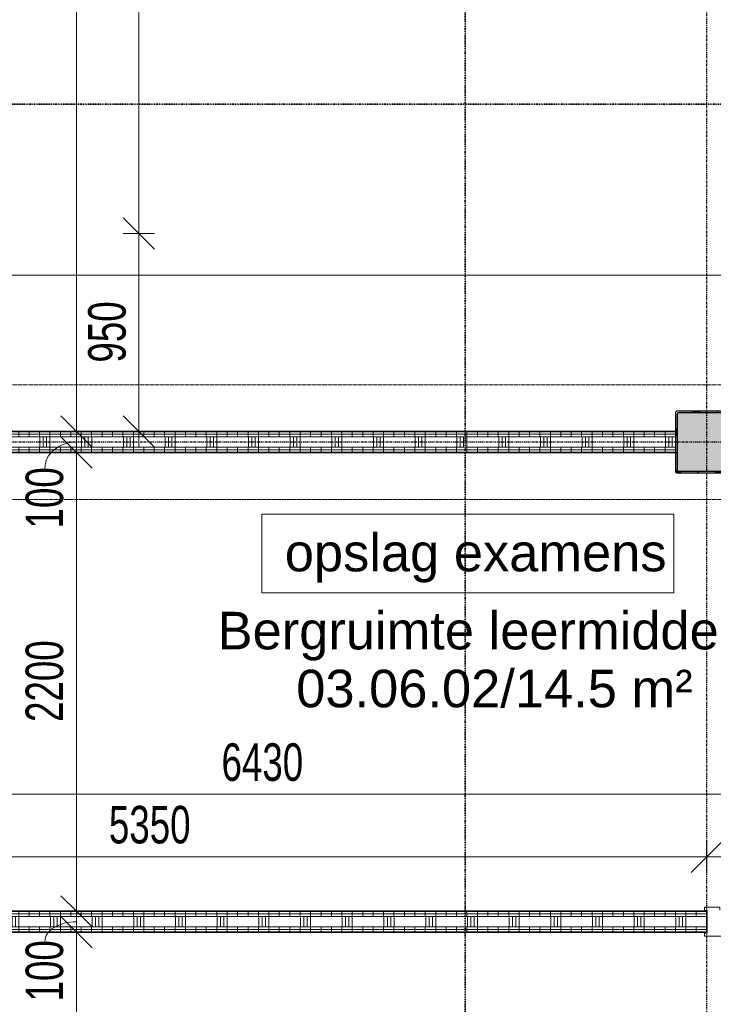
# Model space of a CAD drawing. Header units: millimetres. Extents: x -80560 to 110805, y -11020 to 52719.
# Tile 18 of 145: x 42400 to 45726, y 19904 to 24625. Entities that reach past the tile are written whole.
import ezdxf

# ---------------------------------------------------------------- set-up
doc = ezdxf.new("R2010")
doc.units = ezdxf.units.MM
for name, pattern in [('CENTER2', [20, 8, -4, 4, -4]), ('DASHDOT2', [8, 4, -2, 0, -2]), ('DASHED2', [6, 4, -2]), ('DASHED2-1', [3, 2, -1])]:
    doc.linetypes.add(name, pattern=pattern)
for name, color, linetype, lineweight in [('A-ANNO-DIMS', 211, 'Continuous', 9), ('A-ANNO-DIMS-100', 211, 'Continuous', 9), ('A-AREA-IDEN', 2, 'Continuous', 9), ('A-DETL-HDLN', 90, 'DASHED2', 18), ('A-FLOR-OVHD', 1, 'DASHED2-1', 18), ('A-GLAZ', 151, 'Continuous', 18), ('A-WALL', 113, 'Continuous', 35), ('A-WALL-PATT', 111, 'Continuous', 35), ('G-ANNO-SYMB', 111, 'Continuous', 9), ('G-ANNO-TEXT', 231, 'Continuous', 9), ('I-WALL', 2, 'Continuous', 18), ('S-COLS', 52, 'Continuous', 18), ('S-GRID', 1, 'Continuous', 9)]:
    doc.layers.add(name, color=color, linetype=linetype, lineweight=lineweight)
doc.styles.add('Arial', font='arial.ttf', dxfattribs={"height": 180})
doc.styles.add('Arial_5', font='arial.ttf', dxfattribs={"width": 0.7, "height": 180})
doc.dimstyles.new('n3o_1_8', dxfattribs={"dimscale": 304.8, "dimtxt": 183.646692, "dimasz": 0.492126, "dimexe": 0.246063, "dimexo": 0.0625, "dimgap": 0.032808, "dimtad": 1, "dimdec": 0, "dimdsep": 46, "dimtxsty": 'Arial_5', "dimblk1": 'OBLIQUE', "dimblk2": 'OBLIQUE', "dimsah": 1, "dimcen": 0.09, "dimdle": 0.246063, "dimazin": 0, "dimtfac": 1, "dimtdec": 4, "dimtix": 1, "dimtmove": 0, "dimatfit": 3, "dimfxl": 0.246063, "dimfxlon": 1, "dimtvp": 1, "dimtolj": 1, "dimtzin": 0, "dimarcsym": 2})
doc.dimstyles.new('n3o_1_8_1', dxfattribs={"dimscale": 304.8, "dimtxt": 183.646692, "dimasz": 0.492126, "dimexe": 0.246063, "dimexo": 0.0625, "dimgap": 0.032808, "dimtad": 1, "dimdec": 0, "dimdsep": 46, "dimtxsty": 'Arial_5', "dimblk1": 'OBLIQUE', "dimblk2": 'OBLIQUE', "dimsah": 1, "dimcen": 0.09, "dimdle": 0.246063, "dimazin": 0, "dimtfac": 1, "dimtdec": 4, "dimtix": 1, "dimtmove": 1, "dimatfit": 3, "dimfxl": 0.246063, "dimfxlon": 1, "dimtvp": 1, "dimtolj": 1, "dimtzin": 0, "dimarcsym": 2})
doc.dimstyles.new('n3o_1_8_3', dxfattribs={"dimscale": 304.8, "dimtxt": 183.646692, "dimasz": 0.492126, "dimexe": 0.246063, "dimexo": 0.0625, "dimgap": 0.032808, "dimtad": 1, "dimdec": 0, "dimdsep": 46, "dimtxsty": 'Arial_5', "dimblk1": 'OBLIQUE', "dimblk2": 'OBLIQUE', "dimsah": 1, "dimcen": 0.09, "dimdle": 0.246063, "dimazin": 0, "dimtfac": 1, "dimtdec": 4, "dimtix": 1, "dimtmove": 0, "dimatfit": 3, "dimfxl": 0.246063, "dimfxlon": 1, "dimtvp": 1, "dimtolj": 1, "dimtzin": 0, "dimarcsym": 2})
pattern_1 = [(270, (43744.82, 22650), (50, -2e-13), [])]
pattern_2 = [(270, (43794.82, 20350), (50, -2e-13), [])]

# ---------------------------------------------------------------- blocks, each defined once
blk = doc.blocks.new('NLRS_28_SCO_UN_staalkolom koker betongevuld_gen_CGA - kolom A-1163519-DO_03 derde verdieping')
at = {"layer": 'S-COLS', "lineweight": 5}
h = blk.add_hatch(dxfattribs=at)
h.set_pattern_fill('FP_151', color=256, style=0, pattern_type=2)
h.set_pattern_definition([(45, (-20800, -22600), (-99.99975, 99.99975), []), (45, (-20715, -22600), (-99.99975, 99.99975), []), (45, (-20710, -22600), (-99.99975, 99.99975), []), (45, (-20705, -22600), (-99.99975, 99.99975), []), (45, (-20700, -22600), (-99.99975, 99.99975), []), (45, (-20695, -22600), (-99.99975, 99.99975), []), (45, (-20690, -22600), (-99.99975, 99.99975), []), (45, (-20685, -22600), (-99.99975, 99.99975), [])])
h.paths.add_polyline_path([(138, -150), (146.5, -146.5), (150, -138), (150, 138), (146.5, 146.5), (138, 150), (-138, 150), (-146.5, 146.5), (-150, 138), (-150, -138), (-146.5, -146.5), (-138, -150)], flags=0)
h.paths.add_polyline_path([(-134, -142), (-139.7, -139.7), (-142, -134), (-142, 134), (-139.7, 139.7), (-134, 142), (134, 142), (139.7, 139.7), (142, 134), (142, -134), (139.7, -139.7), (134, -142)], flags=0)
at = {"layer": 'S-COLS', "lineweight": 9}
blk.add_hatch(color=256, dxfattribs=at).paths.add_polyline_path([(134, -142), (139.7, -139.7), (142, -134), (142, 134), (139.7, 139.7), (134, 142), (-134, 142), (-139.7, 139.7), (-142, 134), (-142, -134), (-139.7, -139.7), (-134, -142)], flags=0)
at = {"layer": 'S-COLS'}
for p, q in [((138, 150), (-138, 150)), ((-134, 142), (134, 142)), ((-150, 138), (-150, -138)), ((-142, -134), (-142, 134)), ((142, 134), (142, -134)), ((150, -138), (150, 138)), ((-138, -150), (138, -150)), ((134, -142), (-134, -142))]:
    blk.add_line(p, q, dxfattribs=at)
at = {"layer": 'S-COLS', "lineweight": 35}
for p, q in [((134, 142), (-134, 142)), ((-142, 134), (-142, -134)), ((142, -134), (142, 134)), ((-134, -142), (134, -142))]:
    blk.add_line(p, q, dxfattribs=at)
at = {"layer": 'S-COLS'}
for centre, radius, start, end in [((-138, 138), 12, 90, 180), ((-134, 134), 8, 90, 180), ((134, 134), 8, 0, 90), ((138, 138), 12, 0, 90), ((-138, -138), 12, 180, 270), ((-134, -134), 8, 180, 270), ((134, -134), 8, 270, 0), ((138, -138), 12, 270, 360)]:
    blk.add_arc(centre, radius, start, end, dxfattribs=at)
at = {"layer": 'S-COLS', "lineweight": 35}
for centre, start, end in [((-134, 134), 90, 180), ((134, 134), 360, 90), ((-134, -134), 180, 270), ((134, -134), 270, 360)]:
    blk.add_arc(centre, 8, start, end, dxfattribs=at)
blk = doc.blocks.new('19112_SW_LeonardoCollege_R2020_rvt-1-DO_03 derde verdieping')
at = {"color": 250, "lineweight": 9}
blk.add_blockref('NLRS_28_SCO_UN_staalkolom koker betongevuld_gen_CGA - kolom A-1163519-DO_03 derde verdieping', (20800, 22600), dxfattribs=at)
blk = doc.blocks.new('32_n3o_deur_enkel - 90x139_17_K_930_2410x1080_zs-32843764-DO_03 derde verdieping')
at = {"layer": 'A-GLAZ'}
for p, q in [((-467, 69.5), (-540, 69.5)), ((-540, 69.5), (-540, 54.5)), ((-540, 54.5), (-528, 54.5)), ((-528, 54.5), (-528, -54.5)), ((-467, 55.5), (-467, 69.5)), ((540, 69.5), (467, 69.5)), ((467, 69.5), (467, 55.5)), ((528, -54.5), (528, 54.5)), ((528, 54.5), (540, 54.5)), ((540, 54.5), (540, 69.5)), ((-450, -69.5), (-450, 15.5)), ((450, 15.5), (450, -69.5)), ((-528, -54.5), (-540, -54.5)), ((-540, -54.5), (-540, -69.5)), ((-540, -69.5), (-450, -69.5)), ((450, -69.5), (540, -69.5)), ((540, -54.5), (528, -54.5)), ((540, -69.5), (540, -54.5))]:
    blk.add_line(p, q, dxfattribs=at)
blk = doc.blocks.new('DIMBLOCK18-DO_03 derde verdieping')
at = {"layer": 'A-ANNO-DIMS-100'}
for p, q in [((42671.7, 28550), (42596.7, 28625)), ((42746.7, 28550), (42596.7, 28550)), ((42671.7, 28550), (42671.7, 22650)), ((42671.7, 28550), (42746.7, 28475)), ((42671.7, 28550), (42746.7, 28550)), ((42671.7, 22650), (42596.7, 22725)), ((42746.7, 22650), (42596.7, 22650)), ((42671.7, 22650), (42746.7, 22575)), ((42671.7, 22650), (42746.7, 22650))]:
    blk.add_line(p, q, dxfattribs=at)
at = {"layer": 'A-ANNO-DIMS-100', "color": 0, "insert": (42428, 25407.9), "char_height": 180, "width": 461.094, "attachment_point": 1, "rotation": 90, "line_spacing_factor": 0.941778, "style": 'Arial_5'}
blk.add_mtext('5900', dxfattribs=at)
blk = doc.blocks.new('_Oblique')
at = {"color": 0, "linetype": 'ByBlock', "lineweight": -2}
blk.add_line((-0.5, -0.5), (0.5, 0.5), dxfattribs=at)
blk = doc.blocks.new('DIMBLOCK19-DO_03 derde verdieping')
at = {"layer": 'A-ANNO-DIMS-100'}
for p, q in [((42671.7, 22650), (42596.7, 22725)), ((42746.7, 22650), (42596.7, 22650)), ((42671.7, 22550), (42596.7, 22625)), ((42671.7, 22650), (42671.7, 22550)), ((42671.7, 22650), (42746.7, 22575)), ((42671.7, 22650), (42746.7, 22650)), ((42746.7, 22550), (42596.7, 22550)), ((42671.7, 22550), (42746.7, 22475)), ((42671.7, 22550), (42746.7, 22550))]:
    blk.add_line(p, q, dxfattribs=at)
blk.add_ellipse((42671.7, 22473.8), major_axis=(151.3, 0), ratio=0.83415, start_param=1.570796, end_param=3.141593, dxfattribs=at)
at = {"layer": 'A-ANNO-DIMS-100', "color": 0, "insert": (42428, 22185.6), "char_height": 180, "width": 345.821, "attachment_point": 1, "rotation": 90, "line_spacing_factor": 0.941778, "style": 'Arial_5'}
blk.add_mtext('100', dxfattribs=at)
blk = doc.blocks.new('DIMBLOCK20-DO_03 derde verdieping')
at = {"layer": 'A-ANNO-DIMS-100'}
for p, q in [((42671.7, 22550), (42596.7, 22625)), ((42746.7, 22550), (42596.7, 22550)), ((42671.7, 22550), (42671.7, 20350)), ((42671.7, 22550), (42746.7, 22475)), ((42671.7, 22550), (42746.7, 22550)), ((42671.7, 20350), (42596.7, 20425)), ((42746.7, 20350), (42596.7, 20350)), ((42671.7, 20350), (42746.7, 20275)), ((42671.7, 20350), (42746.7, 20350))]:
    blk.add_line(p, q, dxfattribs=at)
at = {"layer": 'A-ANNO-DIMS-100', "color": 0, "insert": (42428, 21257.9), "char_height": 180, "width": 461.094, "attachment_point": 1, "rotation": 90, "line_spacing_factor": 0.941778, "style": 'Arial_5'}
blk.add_mtext('2200', dxfattribs=at)
blk = doc.blocks.new('DIMBLOCK21-DO_03 derde verdieping')
at = {"layer": 'A-ANNO-DIMS-100'}
for p, q in [((42671.7, 20350), (42596.7, 20425)), ((42746.7, 20350), (42596.7, 20350)), ((42671.7, 20350), (42671.7, 20250)), ((42671.7, 20350), (42746.7, 20275)), ((42671.7, 20350), (42746.7, 20350)), ((42671.7, 20250), (42596.7, 20325)), ((42746.7, 20250), (42596.7, 20250)), ((42671.7, 20250), (42746.7, 20175)), ((42671.7, 20250), (42746.7, 20250))]:
    blk.add_line(p, q, dxfattribs=at)
blk.add_ellipse((42671.7, 20206.1), major_axis=(151.3, 0), ratio=0.620945, start_param=1.570796, end_param=3.141593, dxfattribs=at)
at = {"layer": 'A-ANNO-DIMS-100', "color": 0, "insert": (42428, 19917.9), "char_height": 180, "width": 345.821, "attachment_point": 1, "rotation": 90, "line_spacing_factor": 0.941778, "style": 'Arial_5'}
blk.add_mtext('100', dxfattribs=at)
blk = doc.blocks.new('DIMBLOCK22-DO_03 derde verdieping')
at = {"layer": 'A-ANNO-DIMS-100'}
for p, q in [((42671.7, 20250), (42596.7, 20325)), ((42746.7, 20250), (42596.7, 20250)), ((42671.7, 20250), (42671.7, 18150)), ((42671.7, 20250), (42746.7, 20175)), ((42671.7, 20250), (42746.7, 20250)), ((42671.7, 18150), (42596.7, 18225)), ((42746.7, 18150), (42596.7, 18150)), ((42671.7, 18150), (42746.7, 18075)), ((42671.7, 18150), (42746.7, 18150))]:
    blk.add_line(p, q, dxfattribs=at)
at = {"layer": 'A-ANNO-DIMS-100', "color": 0, "insert": (42428, 19007.9), "char_height": 180, "width": 461.094, "attachment_point": 1, "rotation": 90, "line_spacing_factor": 0.941778, "style": 'Arial_5'}
blk.add_mtext('2100', dxfattribs=at)
blk = doc.blocks.new('DIMBLOCK482-DO_03 derde verdieping')
at = {"layer": 'A-ANNO-DIMS-100'}
for p, q in [((40344.8, 20911.9), (40419.8, 20986.9)), ((40344.8, 20986.9), (40344.8, 20836.9)), ((40344.8, 20911.9), (40344.8, 20986.9)), ((46774.8, 20911.9), (46849.8, 20986.9)), ((46774.8, 20986.9), (46774.8, 20836.9)), ((46774.8, 20911.9), (46774.8, 20986.9)), ((40269.8, 20911.9), (46774.8, 20911.9)), ((40344.8, 20911.9), (40269.8, 20836.9)), ((46774.8, 20911.9), (46699.8, 20836.9))]:
    blk.add_line(p, q, dxfattribs=at)
at = {"layer": 'A-ANNO-DIMS-100', "color": 0, "insert": (43367.7, 21155.6), "char_height": 180, "width": 461.094, "attachment_point": 1, "line_spacing_factor": 0.941778, "style": 'Arial_5'}
blk.add_mtext('6430', dxfattribs=at)
blk = doc.blocks.new('DIMBLOCK485-DO_03 derde verdieping')
at = {"layer": 'A-ANNO-DIMS-100'}
for p, q in [((40344.8, 20611.9), (40419.8, 20686.9)), ((40344.8, 20686.9), (40344.8, 20536.9)), ((40344.8, 20611.9), (40344.8, 20686.9)), ((45694.8, 20611.9), (45769.8, 20686.9)), ((45694.8, 20536.9), (45694.8, 20686.9)), ((40269.8, 20611.9), (45694.8, 20611.9)), ((40344.8, 20611.9), (40269.8, 20536.9)), ((45694.8, 20611.9), (45619.8, 20536.9)), ((45694.8, 20611.9), (45694.8, 20536.9))]:
    blk.add_line(p, q, dxfattribs=at)
at = {"layer": 'A-ANNO-DIMS-100', "color": 0, "insert": (42827.7, 20855.6), "char_height": 180, "width": 461.094, "attachment_point": 1, "line_spacing_factor": 0.941778, "style": 'Arial_5'}
blk.add_mtext('5350', dxfattribs=at)
blk = doc.blocks.new('DIMBLOCK486-DO_03 derde verdieping')
at = {"layer": 'A-ANNO-DIMS-100'}
for p, q in [((45694.8, 20611.9), (45769.8, 20686.9)), ((45694.8, 20536.9), (45694.8, 20686.9)), ((46754.8, 20611.9), (46829.8, 20686.9)), ((46754.8, 20536.9), (46754.8, 20686.9)), ((45694.8, 20611.9), (45619.8, 20536.9)), ((45694.8, 20611.9), (46754.8, 20611.9)), ((45694.8, 20611.9), (45694.8, 20536.9)), ((46754.8, 20611.9), (46679.8, 20536.9)), ((46754.8, 20611.9), (46754.8, 20536.9))]:
    blk.add_line(p, q, dxfattribs=at)
at = {"layer": 'A-ANNO-DIMS-100', "color": 0, "insert": (46032.7, 20855.6), "char_height": 180, "width": 461.094, "attachment_point": 1, "line_spacing_factor": 0.941778, "style": 'Arial_5'}
blk.add_mtext('1060', dxfattribs=at)
blk = doc.blocks.new('DIMBLOCK498-DO_03 derde verdieping')
at = {"layer": 'A-ANNO-DIMS-100'}
for p, q in [((42971.7, 26640), (42896.7, 26715)), ((43046.7, 26640), (42896.7, 26640)), ((42971.7, 26640), (42971.7, 23600)), ((42971.7, 26640), (43046.7, 26565)), ((42971.7, 26640), (43046.7, 26640)), ((42971.7, 23600), (42896.7, 23675)), ((43046.7, 23600), (42896.7, 23600)), ((42971.7, 23600), (43046.7, 23525)), ((42971.7, 23600), (43046.7, 23600))]:
    blk.add_line(p, q, dxfattribs=at)
at = {"layer": 'A-ANNO-DIMS-100', "color": 0, "insert": (42728, 24927.9), "char_height": 180, "width": 461.094, "attachment_point": 1, "rotation": 90, "line_spacing_factor": 0.941778, "style": 'Arial_5'}
blk.add_mtext('3040', dxfattribs=at)
blk = doc.blocks.new('DIMBLOCK499-DO_03 derde verdieping')
at = {"layer": 'A-ANNO-DIMS-100'}
for p, q in [((42971.7, 23600), (42896.7, 23675)), ((43046.7, 23600), (42896.7, 23600)), ((42971.7, 23600), (42971.7, 22575)), ((42971.7, 23600), (43046.7, 23525)), ((42971.7, 23600), (43046.7, 23600)), ((42971.7, 22650), (42896.7, 22725)), ((43046.7, 22650), (42896.7, 22650)), ((42971.7, 22650), (43046.7, 22575)), ((42971.7, 22650), (43046.7, 22650))]:
    blk.add_line(p, q, dxfattribs=at)
at = {"layer": 'A-ANNO-DIMS-100', "color": 0, "insert": (42728, 22980.9), "char_height": 180, "width": 345.821, "attachment_point": 1, "rotation": 90, "line_spacing_factor": 0.941778, "style": 'Arial_5'}
blk.add_mtext('950', dxfattribs=at)

msp = doc.modelspace()

# ---------------------------------------------------------------- hatches: boundary and pattern name
at = {"layer": 'A-WALL-PATT', "lineweight": 18}
h = msp.add_hatch(dxfattribs=at)
h.set_pattern_fill('FP_26', color=256, angle=-270, style=0, pattern_type=2)
h.set_pattern_definition(pattern_1)
h.paths.add_polyline_path([(47157.3, 22637.5), (47157.3, 22650), (45844.8, 22650), (45844.8, 22637.5), (46581.3, 22637.5)], flags=0)
h.paths.add_polyline_path([(45456.3, 22637.5), (45544.8, 22637.5), (45544.8, 22650), (40244.8, 22650), (40244.8, 22637.5), (45406.6, 22637.5)], flags=0)
h = msp.add_hatch(dxfattribs=at)
h.set_pattern_fill('FP_26', color=256, angle=-270, style=0, pattern_type=2)
h.set_pattern_definition(pattern_1)
h.paths.add_polyline_path([(47157.3, 22625), (47157.3, 22637.5), (45844.8, 22637.5), (45844.8, 22625), (46581.3, 22625)], flags=0)
h.paths.add_polyline_path([(45443.8, 22625), (45544.8, 22625), (45544.8, 22637.5), (40269.8, 22637.5), (40269.8, 22625), (45406.6, 22625)], flags=0)
h = msp.add_hatch(dxfattribs=at)
h.set_pattern_fill('FP_27', color=256, angle=-270, style=0, pattern_type=2)
h.set_pattern_definition([(270, (43744.82, 22650), (200, -7e-13), []), (270, (43728.82, 22650), (200, -7e-13), []), (270, (43712.82, 22650), (200, -7e-13), []), (270, (43696.82, 22650), (200, -7e-13), [])])
h.paths.add_polyline_path([(47168.7, 22575), (47232.3, 22575), (47232.3, 22625), (45844.8, 22625), (45844.8, 22575), (46875, 22575)], flags=0)
h.paths.add_polyline_path([(45406.6, 22575), (45544.8, 22575), (45544.8, 22625), (40269.8, 22625), (40269.8, 22575), (44231.9, 22575)], flags=0)
h = msp.add_hatch(dxfattribs=at)
h.set_pattern_fill('FP_26', color=256, angle=-270, style=0, pattern_type=2)
h.set_pattern_definition(pattern_1)
h.paths.add_polyline_path([(47219.8, 22562.5), (47244.8, 22562.5), (47244.8, 22575), (47219.8, 22575)], flags=0)
h.paths.add_polyline_path([(45994, 22562.5), (46799.8, 22562.5), (46799.8, 22575), (45844.8, 22575), (45844.8, 22562.5)], flags=0)
h.paths.add_polyline_path([(47169.8, 22562.5), (47168.7, 22575), (46849.8, 22575), (46849.8, 22562.5), (47168.7, 22562.5)], flags=0)
h.paths.add_polyline_path([(44231.9, 22562.5), (45544.8, 22562.5), (45544.8, 22575), (40319.8, 22575), (40319.8, 22562.5), (41882.6, 22562.5)], flags=0)
h = msp.add_hatch(dxfattribs=at)
h.set_pattern_fill('FP_26', color=256, angle=-270, style=0, pattern_type=2)
h.set_pattern_definition(pattern_1)
h.paths.add_polyline_path([(46874.8, 22550), (47157.3, 22550), (47157.3, 22562.5), (46862.3, 22562.5), (46862.3, 22550)], flags=0)
h.paths.add_polyline_path([(47244.8, 22550), (47244.8, 22562.5), (47232.3, 22562.5), (47232.3, 22550)], flags=0)
h.paths.add_polyline_path([(46581.3, 22550), (46787.3, 22550), (46787.3, 22562.5), (45844.8, 22562.5), (45844.8, 22550), (45994, 22550)], flags=0)
h.paths.add_polyline_path([(45544.8, 22550), (45544.8, 22562.5), (40332.3, 22562.5), (40332.3, 22550), (45406.6, 22550)], flags=0)
h = msp.add_hatch(dxfattribs=at)
h.set_pattern_fill('FP_46', color=256, angle=-270, style=0, pattern_type=2)
h.set_pattern_definition(pattern_2)
h.paths.add_polyline_path([(45694.8, 20337.5), (45694.8, 20350), (40344.8, 20350), (40344.8, 20337.5), (44231.9, 20337.5)], flags=0)
h.paths.add_polyline_path([(46754.8, 20337.5), (47157.3, 20337.5), (47157.3, 20350), (46754.8, 20350)], flags=0)
h = msp.add_hatch(dxfattribs=at)
h.set_pattern_fill('FP_46', color=256, angle=-270, style=0, pattern_type=2)
h.set_pattern_definition(pattern_2)
h.paths.add_polyline_path([(47169.8, 20325), (47169.8, 20337.5), (46754.8, 20337.5), (46754.8, 20325)], flags=0)
h.paths.add_polyline_path([(45694.8, 20325), (45694.8, 20337.5), (40344.8, 20337.5), (40344.8, 20325), (44231.9, 20325)], flags=0)
h = msp.add_hatch(dxfattribs=at)
h.set_pattern_fill('FP_47', color=256, angle=-270, style=0, pattern_type=2)
h.set_pattern_definition([(270, (43794.82, 20350), (200, -9e-13), []), (270, (43778.82, 20350), (200, -9e-13), []), (270, (43762.82, 20350), (200, -9e-13), []), (270, (43746.82, 20350), (200, -9e-13), [])])
h.paths.add_polyline_path([(45694.8, 20275), (45694.8, 20325), (40344.8, 20325), (40344.8, 20275), (44231.9, 20275)], flags=0)
h.paths.add_polyline_path([(46754.8, 20275), (47219.8, 20275), (47219.8, 20325), (46754.8, 20325)], flags=0)
h = msp.add_hatch(dxfattribs=at)
h.set_pattern_fill('FP_46', color=256, angle=-270, style=0, pattern_type=2)
h.set_pattern_definition(pattern_2)
h.paths.add_polyline_path([(47232.3, 20262.5), (47232.3, 20275), (46754.8, 20275), (46754.8, 20262.5)], flags=0)
h.paths.add_polyline_path([(45694.8, 20262.5), (45694.8, 20275), (40344.8, 20275), (40344.8, 20262.5), (44231.9, 20262.5)], flags=0)
h = msp.add_hatch(dxfattribs=at)
h.set_pattern_fill('FP_46', color=256, angle=-270, style=0, pattern_type=2)
h.set_pattern_definition(pattern_2)
h.paths.add_polyline_path([(46754.8, 20250), (47244.8, 20250), (47244.8, 20262.5), (46754.8, 20262.5), (46754.8, 20253.5)], flags=0)
h.paths.add_polyline_path([(45694.8, 20250), (45694.8, 20262.5), (40344.8, 20262.5), (40344.8, 20250), (44231.9, 20250)], flags=0)

# ---------------------------------------------------------------- linework, layer by layer
at = {"layer": 'A-DETL-HDLN'}
for p, q in [((34894.8, 22875), (46694.8, 22875)), ((46694.8, 22325), (34894.8, 22325))]:
    msp.add_line(p, q, dxfattribs=at)
at = {"layer": 'A-FLOR-OVHD'}
msp.add_line((47157.8, 23400), (34942.1, 23400), dxfattribs=at)
at = {"layer": 'A-WALL', "lineweight": 18}
for p, q in [((45544.8, 22625), (39994.8, 22625)), ((45544.8, 22637.5), (40269.8, 22637.5)), ((45544.8, 22575), (40319.8, 22575)), ((45544.8, 22562.5), (40332.3, 22562.5)), ((45694.8, 20337.5), (40344.8, 20337.5)), ((45694.8, 20325), (40344.8, 20325)), ((45694.8, 20275), (40344.8, 20275)), ((45694.8, 20262.5), (40344.8, 20262.5))]:
    msp.add_line(p, q, dxfattribs=at)
at = {"layer": 'G-ANNO-SYMB', "linetype": 'DASHDOT2', "lineweight": 35}
for p, q in [((44537, 38972), (44537, 9115.8)), ((33891.1, 24220.1), (90250.9, 24220.1))]:
    msp.add_line(p, q, dxfattribs=at)
at = {"layer": 'G-ANNO-TEXT', "color": 250, "flags": 128}
msp.add_lwpolyline([(43561.6, 22255), (45537, 22255), (45537, 21877), (43561.6, 21877)], close=True, dxfattribs=at)
at = {"layer": 'I-WALL', "lineweight": 35}
for p, q in [((45544.8, 22650), (39994.8, 22650)), ((40344.8, 22550), (45544.8, 22550)), ((45694.8, 20350), (40344.8, 20350)), ((45694.8, 20250), (45694.8, 20350)), ((40344.8, 20250), (45694.8, 20250))]:
    msp.add_line(p, q, dxfattribs=at)
at = {"layer": 'S-GRID', "linetype": 'CENTER2', "lineweight": 25}
for p, q in [((45694.8, 4383.3), (45694.8, 52119.1)), ((110204.9, 22600), (29945.3, 22600))]:
    msp.add_line(p, q, dxfattribs=at)

# ---------------------------------------------------------------- block references
at = {"color": 250, "lineweight": 5}
msp.add_blockref('19112_SW_LeonardoCollege_R2020_rvt-1-DO_03 derde verdieping', (24894.8, 0), dxfattribs=at)
at = {"layer": 'A-GLAZ'}
msp.add_blockref('32_n3o_deur_enkel - 90x139_17_K_930_2410x1080_zs-32843764-DO_03 derde verdieping', (46224.8, 20300), dxfattribs=at)

# ---------------------------------------------------------------- texts
at = {"layer": 'A-AREA-IDEN', "char_height": 180, "attachment_point": 1, "style": 'Arial'}
for s, insert, width in [('Bergruimte leermiddelen', (43349, 21786), 3174.682), ('03.06.02/14.5 m²', (43726, 21508.2), 2260.759)]:
    msp.add_mtext(s, dxfattribs=dict(at, insert=insert, width=width))
at = {"layer": 'G-ANNO-TEXT', "color": 7, "insert": (43671.1, 22160.1), "char_height": 180, "width": 2196.624, "attachment_point": 1, "style": 'Arial'}
msp.add_mtext('opslag examens ', dxfattribs=at)

# ---------------------------------------------------------------- dimensions: what is measured, and where the dimension line sits
at = {"layer": 'A-ANNO-DIMS'}
for base, p1, p2, dimstyle, override, picture, middle in [((42671.7, 22650), (42746.7, 28550), (42746.7, 22650), 'n3o_1_8', {"dimpost": '<>', "dimfxl": 5900}, 'DIMBLOCK18-DO_03 derde verdieping', (42569.8, 25600)), ((42971.7, 23600), (43046.7, 26640), (43046.7, 23600), 'n3o_1_8_3', {"dimpost": '<>', "dimfxl": 3040}, 'DIMBLOCK498-DO_03 derde verdieping', (42869.8, 25120)), ((42971.7, 22650), (43046.7, 23600), (43046.7, 22650), 'n3o_1_8_3', {"dimpost": '<>', "dimfxl": 950}, 'DIMBLOCK499-DO_03 derde verdieping', (42869.8, 23125)), ((42671.7, 20350), (42746.7, 22550), (42746.7, 20350), 'n3o_1_8', {"dimpost": '<>', "dimfxl": 2200}, 'DIMBLOCK20-DO_03 derde verdieping', (42569.8, 21450)), ((42671.7, 18150), (42746.7, 20250), (42746.7, 18150), 'n3o_1_8', {"dimpost": '<>', "dimfxl": 2100}, 'DIMBLOCK22-DO_03 derde verdieping', (42569.8, 19200))]:
    dim = msp.add_linear_dim(base=base, p1=p1, p2=p2, angle=90, dimstyle=dimstyle, override=override, dxfattribs=at)
    dim.commit()
    dim.dimension.update_dxf_attribs({"geometry": picture, "text_midpoint": middle})
for base, p1, p2, picture, middle in [((42671.7, 22550), (42746.7, 22650), (42746.7, 22550), 'DIMBLOCK19-DO_03 derde verdieping', (42548, 22358.5)), ((42671.7, 20250), (42746.7, 20350), (42746.7, 20250), 'DIMBLOCK21-DO_03 derde verdieping', (42548, 20090.8))]:
    dim = msp.add_linear_dim(base=base, p1=p1, p2=p2, angle=90, dimstyle='n3o_1_8_1', override={"dimpost": '<>', "dimfxl": 100}, dxfattribs=at)
    dim.commit()
    dim.dimension.update_dxf_attribs({"geometry": picture, "text_midpoint": middle, "dimtype": 160, "text_rotation": 90})
for base, p1, p2, override, picture, middle in [((46774.8, 20911.9), (40344.8, 20986.9), (46774.8, 20986.9), {"dimpost": '<>', "dimfxl": 6430}, 'DIMBLOCK482-DO_03 derde verdieping', (43559.8, 21013.9)), ((45694.8, 20611.9), (40344.8, 20686.9), (45694.8, 20536.9), {"dimpost": '<>', "dimfxl": 5352.102391}, 'DIMBLOCK485-DO_03 derde verdieping', (43019.8, 20713.9)), ((46754.8, 20611.9), (45694.8, 20536.9), (46754.8, 20536.9), {"dimpost": '<>', "dimfxl": 1060}, 'DIMBLOCK486-DO_03 derde verdieping', (46224.8, 20713.8))]:
    dim = msp.add_linear_dim(base=base, p1=p1, p2=p2, dimstyle='n3o_1_8_3', override=override, dxfattribs=at)
    dim.commit()
    dim.dimension.update_dxf_attribs({"geometry": picture, "text_midpoint": middle})

doc.saveas('drawing.dxf')
